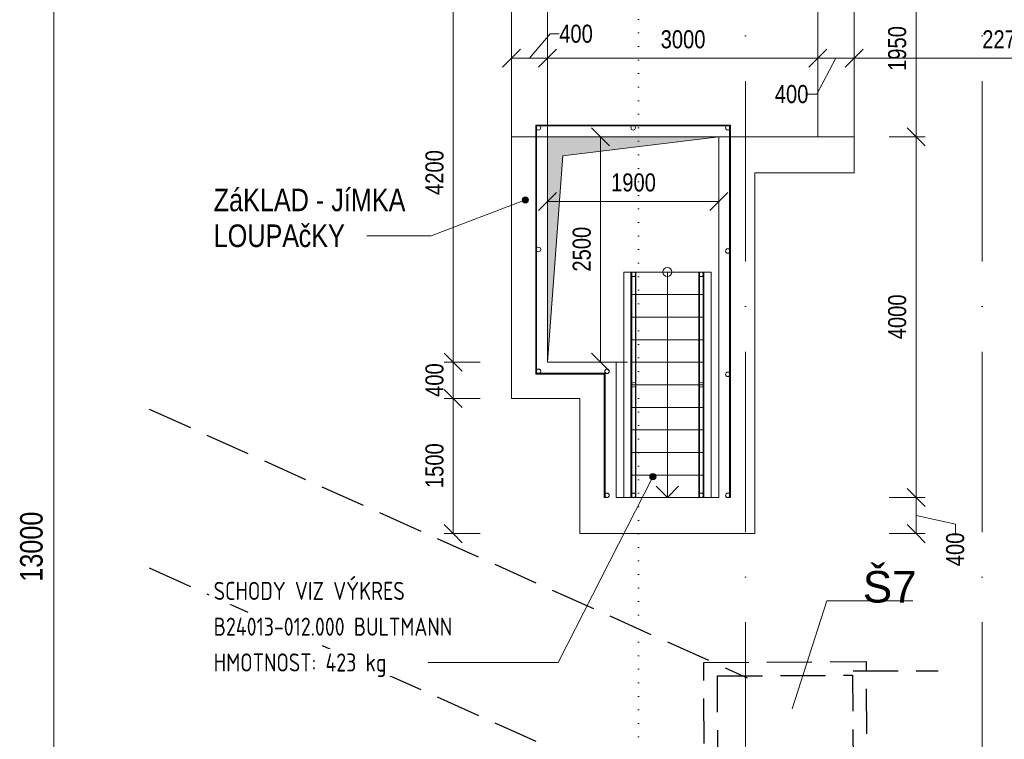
# Model space of a CAD drawing. Header units: millimetres. Extents: x 75701 to 402820, y 135 to 33652.
# Tile 4 of 52: x 76992 to 87913, y 12120 to 20098. Entities that reach past the tile are written whole.
import ezdxf

# ---------------------------------------------------------------- set-up
doc = ezdxf.new("R2010")
doc.units = ezdxf.units.MM
for name, pattern in [('A_CARA_15', [7.6, 5, -1.3, 0, -1.3]), ('IMPORT-A_CARA_07', [700, 500, -200]), ('IMPORT-KANVPOVO', [2000, 700, -650, 0, -650]), ('Tečkovaná 1_5mm', [150, 0, -150]), ('Čerch_ se dvěma tečkami 3mm', [600, 300, -100, 0, -100, 0, -100]), ('Čerchovaná 20mm', [3000, 2000, -500, 0, -500])]:
    doc.linetypes.add(name, pattern=pattern)
for name, color, linetype, lineweight in [('_KANAL TRASA 1', 10, 'IMPORT-KANVPOVO', 70), ('CA_KOTY', 3, 'Continuous', 9), ('CA_KOTY-100', 3, 'Continuous', 9), ('CA_OSY', 5, 'A_CARA_15', 9), ('CA_POHHRA18', 9, 'Continuous', 9), ('CA_POHHRA25', 7, 'Continuous', 13), ('CA_REZYZNACKY', 1, 'Continuous', 9), ('CA_TEXT25', 7, 'Continuous', 9), ('CA_ZAKLADY25', 7, 'Continuous', 13), ('HIDROIDEA_NAHON_ZAKLADY_dwg', 8, 'Continuous', 9), ('Šipky nahoru', 50, 'Continuous', 9)]:
    doc.layers.add(name, color=color, linetype=linetype, lineweight=lineweight)
doc.styles.add('Arial', font='arial.ttf', dxfattribs={"height": 350})
doc.styles.add('Arial_2', font='arial.ttf', dxfattribs={"width": 0.8, "height": 200})
doc.styles.add('Arial_3', font='arial.ttf', dxfattribs={"width": 0.8, "height": 250})
doc.styles.add('ISOCPEUR_1', font='isocpeur.ttf', dxfattribs={"width": 0.8, "height": 200})
doc.dimstyles.new('HP_Přímá_-_2_5_mm_Ariel', dxfattribs={"dimscale": 304.8, "dimtxt": 255.06485, "dimasz": 0.656168, "dimexe": 0.328084, "dimexo": 0.0625, "dimgap": 0.164042, "dimtad": 1, "dimdec": 0, "dimzin": 0, "dimdsep": 46, "dimtxsty": 'Arial_3', "dimblk1": 'OBLIQUE', "dimblk2": 'OBLIQUE', "dimsah": 1, "dimcen": 0.09, "dimazin": 0, "dimtfac": 1, "dimtdec": 4, "dimtix": 1, "dimtmove": 0, "dimatfit": 3, "dimfxl": 2.296588, "dimfxlon": 1, "dimtvp": 1, "dimtfill": 1, "dimtolj": 1, "dimtzin": 0, "dimarcsym": 2})
doc.dimstyles.new('HP_Přímá_-_2_mm_Ariel_1-100', dxfattribs={"dimscale": 304.8, "dimtxt": 204.05188, "dimasz": 0.656168, "dimexe": 0.328084, "dimexo": 0.0625, "dimgap": 0.164042, "dimtad": 1, "dimdec": 0, "dimzin": 0, "dimdsep": 46, "dimtxsty": 'Arial_2', "dimblk1": 'OBLIQUE', "dimblk2": 'OBLIQUE', "dimsah": 1, "dimcen": 0.09, "dimazin": 0, "dimtfac": 1, "dimtdec": 4, "dimtix": 1, "dimtmove": 0, "dimatfit": 3, "dimfxl": 0.984252, "dimfxlon": 1, "dimtvp": 1, "dimtolj": 1, "dimtzin": 0, "dimarcsym": 2})
doc.dimstyles.new('HP_Přímá_-_2_mm_Ariel_1-100_1', dxfattribs={"dimscale": 304.8, "dimtxt": 204.05188, "dimasz": 0.656168, "dimexe": 0.328084, "dimexo": 0.0625, "dimgap": 0.164042, "dimtad": 1, "dimdec": 0, "dimzin": 0, "dimdsep": 46, "dimtxsty": 'Arial_2', "dimblk1": 'OBLIQUE', "dimblk2": 'OBLIQUE', "dimsah": 1, "dimcen": 0.09, "dimazin": 0, "dimtfac": 1, "dimtdec": 4, "dimtix": 1, "dimtmove": 1, "dimatfit": 3, "dimfxl": 0.984252, "dimfxlon": 1, "dimtvp": 1, "dimtolj": 1, "dimtzin": 0, "dimarcsym": 2})

# ---------------------------------------------------------------- blocks, each defined once
blk = doc.blocks.new('Zábradlí - 50mm-847132-525_600')
at = {"layer": 'CA_POHHRA25', "lineweight": 9}
for start, end in [(360, 180), (0, 180), (180, 360), (180, 360)]:
    blk.add_arc((0, 0), 25, start, end, dxfattribs=at)
blk = doc.blocks.new('Zábradlí - Zábradlí-2682007-525_600')
at = {"layer": 'CA_POHHRA25', "lineweight": 9}
for p, q in [((64500, 17300), (64510, 17300)), ((64500, 17300), (64500, 14800)), ((64505, 17300), (64555, 17300)), ((64505, 17300), (64505, 14800)), ((64510, 17300), (64510, 14800)), ((64510, 17300), (64550, 17300)), ((64510, 17300), (64510, 14800)), ((64550, 17300), (64550, 14800)), ((64555, 17300), (64555, 14800)), ((64510, 14800), (64500, 14800)), ((64555, 14800), (64505, 14800)), ((64550, 14800), (64510, 14800))]:
    blk.add_line(p, q, dxfattribs=at)
for p in [(64530, 17275), (64530, 16050), (64530, 14825)]:
    blk.add_blockref('Zábradlí - 50mm-847132-525_600', p)
blk = doc.blocks.new('Zábradlí - Zábradlí-2682011-525_600')
at = {"layer": 'CA_POHHRA25', "lineweight": 9}
for p, q in [((65255, 17300), (65305, 17300)), ((65255, 17300), (65255, 14800)), ((65260, 17300), (65300, 17300)), ((65260, 17300), (65260, 14800)), ((65300, 17300), (65310, 17300)), ((65300, 17300), (65300, 14800)), ((65300, 17300), (65300, 14800)), ((65305, 17300), (65305, 14800)), ((65310, 17300), (65310, 14800)), ((65305, 14800), (65255, 14800)), ((65300, 14800), (65260, 14800)), ((65310, 14800), (65300, 14800))]:
    blk.add_line(p, q, dxfattribs=at)
at = {"extrusion": (0, 0, -1), "zscale": -1}
for p in [(-65280, 17275), (-65280, 16050), (-65280, 14825)]:
    blk.add_blockref('Zábradlí - 50mm-847132-525_600', p, dxfattribs=at)
blk = doc.blocks.new('Zábradlí - Zábradlí-2684925-525_600')
at = {"layer": 'CA_POHHRA25', "lineweight": 9}
for p, q in [((65605, 18930), (63445, 18930)), ((63445, 18930), (63455, 18920)), ((63455, 18920), (63445, 18930)), ((63445, 18930), (65605, 18930)), ((63445, 18930), (63445, 16170)), ((63445, 16170), (63445, 18930)), ((63455, 18920), (65595, 18920)), ((63455, 18920), (65595, 18920)), ((63455, 16180), (63455, 18920)), ((63455, 16180), (63455, 18920)), ((65605, 18930), (65595, 18920)), ((65595, 18920), (65605, 18930)), ((65595, 18920), (65595, 14800)), ((65595, 18920), (65595, 14800)), ((65605, 14800), (65605, 18930)), ((65605, 18930), (65605, 14800)), ((63445, 16170), (63455, 16180)), ((63455, 16180), (63445, 16170)), ((63445, 16170), (64205, 16170)), ((64205, 16170), (63445, 16170)), ((64215, 16180), (63455, 16180)), ((64215, 16180), (63455, 16180)), ((64205, 16170), (64215, 16180)), ((64215, 16180), (64205, 16170)), ((64205, 16170), (64205, 14800)), ((64205, 14800), (64205, 16170)), ((64215, 14800), (64215, 16180)), ((64215, 14800), (64215, 16180)), ((64205, 14800), (64215, 14800)), ((64215, 14800), (64205, 14800)), ((65605, 14800), (65595, 14800)), ((65595, 14800), (65605, 14800))]:
    blk.add_line(p, q, dxfattribs=at)
for p, rotation in [((63475, 18900), 269.9999999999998), ((64525, 18900), 269.9999999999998), ((65575, 18900), 180), ((65575, 18900), 269.9999999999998), ((65575, 17533), 180), ((63475, 16200), 89.99999999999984), ((64235, 16200), 89.99999999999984), ((65575, 16167), 180), ((65575, 14825), 180)]:
    blk.add_blockref('Zábradlí - 50mm-847132-525_600', p, dxfattribs=dict(rotation=rotation))
for p in [(63475, 18900), (63475, 17550), (63475, 16200), (64235, 16200), (64235, 14825)]:
    blk.add_blockref('Zábradlí - 50mm-847132-525_600', p)
blk = doc.blocks.new('HIDROIDEA_NAHON_ZAKLADY_dwg-V14-525_600')
at = {"color": 50, "lineweight": 9, "flags": 128}
blk.add_lwpolyline([(65264, 4601), (65646, 5799), (65846, 5799), (66600, 5799)], dxfattribs=at)
at = {"layer": '_KANAL TRASA 1', "color": 250, "linetype": 'IMPORT-A_CARA_07', "lineweight": 25}
for p, q in [((58132, 7923), (64765, 4946)), ((58132, 6163), (64111, 3485)), ((65938, 5023), (66882, 5023)), ((65937, 3423), (66882, 3423))]:
    blk.add_line(p, q, dxfattribs=at)
at = {"layer": '_KANAL TRASA 1', "color": 250, "linetype": 'IMPORT-A_CARA_07', "lineweight": 25, "flags": 128}
for points in [[(64283, 5115), (66083, 5124), (66092, 3324), (64292, 3315)], [(64434, 4965), (65934, 4973), (65941, 3473), (64441, 3465)]]:
    blk.add_lwpolyline(points, close=True, dxfattribs=at)
at = {"lineweight": 9, "insert": (66046, 6129), "char_height": 350, "width": 715.58, "attachment_point": 1, "line_spacing_factor": 0.941778, "style": 'Arial'}
blk.add_mtext('Š7', dxfattribs=at)
blk = doc.blocks.new('DIMBLOCK20-525_600')
at = {"layer": 'CA_KOTY-100'}
for p, q in [((77371, 20750), (77271, 20850)), ((77371, 20750), (77271, 20750)), ((77371, 20750), (77371, 7750)), ((77371, 20750), (77471, 20650)), ((77371, 20750), (78071, 20750)), ((77371, 7750), (77271, 7850)), ((77371, 7750), (77271, 7750)), ((77371, 7750), (77471, 7650)), ((77371, 7750), (78071, 7750))]:
    blk.add_line(p, q, dxfattribs=at)
at = {"layer": 'CA_KOTY-100', "color": 0, "insert": (76996, 13867), "char_height": 250, "width": 918.23, "attachment_point": 1, "rotation": 90, "line_spacing_factor": 0.941778, "style": 'Arial_3', "bg_fill": 3, "box_fill_scale": 1.25, "bg_fill_color": 256, "bg_fill_true_color": 13158600, "bg_fill_transparency": 0}
blk.add_mtext('13000', dxfattribs=at)
blk = doc.blocks.new('_Oblique')
at = {"color": 0, "linetype": 'ByBlock', "lineweight": -2}
blk.add_line((-0.5, -0.5), (0.5, 0.5), dxfattribs=at)
blk = doc.blocks.new('DIMBLOCK49-525_600')
at = {"layer": 'CA_KOTY-100'}
for p, q in [((82846, 19671), (82846, 19971)), ((85846, 19671), (85846, 19971)), ((82846, 19671), (82946, 19771)), ((85846, 19671), (85946, 19771)), ((82846, 19671), (82746, 19571)), ((82846, 19671), (85846, 19671)), ((82846, 19671), (82846, 19571)), ((85846, 19671), (85746, 19571)), ((85846, 19671), (85846, 19571))]:
    blk.add_line(p, q, dxfattribs=at)
at = {"layer": 'CA_KOTY-100', "color": 0, "insert": (84101, 19981), "char_height": 200, "width": 587.67, "attachment_point": 1, "line_spacing_factor": 0.941778, "style": 'Arial_2'}
blk.add_mtext('3000', dxfattribs=at)
blk = doc.blocks.new('DIMBLOCK50-525_600')
at = {"layer": 'CA_KOTY-100'}
for p, q in [((85846, 19671), (85846, 19971)), ((86246, 19671), (86246, 19971)), ((85846, 19671), (85946, 19771)), ((86246, 19671), (86346, 19771)), ((85846, 19671), (85746, 19571)), ((85835, 19271), (86046, 19671)), ((85846, 19671), (86246, 19671)), ((85846, 19671), (85846, 19571)), ((86246, 19671), (86146, 19571)), ((86246, 19671), (86246, 19571)), ((85735, 19271), (85835, 19271))]:
    blk.add_line(p, q, dxfattribs=at)
at = {"layer": 'CA_KOTY-100', "color": 0, "insert": (85367, 19374), "char_height": 200, "width": 440.75, "attachment_point": 1, "line_spacing_factor": 0.941778, "style": 'Arial_2'}
blk.add_mtext('400', dxfattribs=at)
blk = doc.blocks.new('DIMBLOCK51-525_600')
at = {"layer": 'CA_KOTY-100'}
for p, q in [((86246, 19671), (86246, 19971)), ((89770, 19671), (89770, 19971)), ((86246, 19671), (86346, 19771)), ((89770, 19671), (89870, 19771)), ((86246, 19671), (86146, 19571)), ((86246, 19671), (89770, 19671)), ((86246, 19671), (86246, 19571)), ((89770, 19671), (89670, 19571)), ((89770, 19671), (89770, 19571))]:
    blk.add_line(p, q, dxfattribs=at)
at = {"layer": 'CA_KOTY-100', "color": 0, "insert": (87668, 19981), "char_height": 200, "width": 734.59, "attachment_point": 1, "line_spacing_factor": 0.941778, "style": 'Arial_2'}
blk.add_mtext('22795', dxfattribs=at)
blk = doc.blocks.new('DIMBLOCK52-525_600')
at = {"layer": 'CA_KOTY-100'}
for p, q in [((82446, 19671), (82446, 19971)), ((82876, 19940), (82646, 19671)), ((82846, 19671), (82846, 19971)), ((82976, 19940), (82876, 19940)), ((82446, 19671), (82546, 19771)), ((82846, 19671), (82946, 19771)), ((82446, 19671), (82346, 19571)), ((82446, 19671), (82846, 19671)), ((82446, 19671), (82446, 19571)), ((82846, 19671), (82746, 19571)), ((82846, 19671), (82846, 19571))]:
    blk.add_line(p, q, dxfattribs=at)
at = {"layer": 'CA_KOTY-100', "color": 0, "insert": (82976, 20043), "char_height": 200, "width": 440.75, "attachment_point": 1, "line_spacing_factor": 0.941778, "style": 'Arial_2'}
blk.add_mtext('400', dxfattribs=at)
blk = doc.blocks.new('DIMBLOCK54-525_600')
at = {"layer": 'CA_KOTY-100'}
for p, q in [((86934, 20750), (86834, 20850)), ((86934, 20750), (86834, 20750)), ((86934, 20750), (86934, 18800)), ((86934, 20750), (87034, 20650)), ((86934, 20750), (87234, 20750)), ((86934, 18800), (86834, 18900)), ((86934, 18800), (86634, 18800)), ((86934, 18800), (87034, 18700)), ((86934, 18800), (87034, 18800))]:
    blk.add_line(p, q, dxfattribs=at)
at = {"layer": 'CA_KOTY-100', "color": 0, "insert": (86624, 19530), "char_height": 200, "width": 587.67, "attachment_point": 1, "rotation": 90, "line_spacing_factor": 0.941778, "style": 'Arial_2'}
blk.add_mtext('1950', dxfattribs=at)
blk = doc.blocks.new('DIMBLOCK55-525_600')
at = {"layer": 'CA_KOTY-100'}
for p, q in [((86934, 18800), (86834, 18900)), ((86934, 18800), (86634, 18800)), ((86934, 14800), (86934, 18800)), ((86934, 18800), (87034, 18700)), ((86934, 18800), (87034, 18800)), ((86934, 14800), (86834, 14900)), ((86934, 14800), (86634, 14800)), ((86934, 14800), (87034, 14700)), ((86934, 14800), (87034, 14800))]:
    blk.add_line(p, q, dxfattribs=at)
at = {"layer": 'CA_KOTY-100', "color": 0, "insert": (86624, 16555), "char_height": 200, "width": 587.67, "attachment_point": 1, "rotation": 90, "line_spacing_factor": 0.941778, "style": 'Arial_2'}
blk.add_mtext('4000', dxfattribs=at)
blk = doc.blocks.new('DIMBLOCK56-525_600')
at = {"layer": 'CA_KOTY-100'}
for p, q in [((86934, 14800), (86834, 14900)), ((86934, 14800), (86634, 14800)), ((86934, 14800), (86934, 14400)), ((86934, 14800), (87034, 14700)), ((86934, 14800), (87034, 14800)), ((87370, 14506), (86934, 14600)), ((86934, 14400), (86834, 14500)), ((87370, 14406), (87370, 14506)), ((86934, 14400), (86634, 14400)), ((86934, 14400), (87034, 14300)), ((86934, 14400), (87034, 14400))]:
    blk.add_line(p, q, dxfattribs=at)
at = {"layer": 'CA_KOTY-100', "color": 0, "insert": (87267, 14039), "char_height": 200, "width": 440.75, "attachment_point": 1, "rotation": 90, "line_spacing_factor": 0.941778, "style": 'Arial_2'}
blk.add_mtext('400', dxfattribs=at)
blk = doc.blocks.new('DIMBLOCK66-525_600')
at = {"layer": 'CA_KOTY-100'}
for p, q in [((83435, 18800), (83335, 18900)), ((83435, 18800), (83335, 18800)), ((83435, 18800), (83435, 16300)), ((83435, 18800), (83535, 18700)), ((83435, 18800), (83735, 18800)), ((83435, 16300), (83335, 16400)), ((83435, 16300), (83335, 16300)), ((83435, 16300), (83535, 16200)), ((83435, 16300), (83735, 16300))]:
    blk.add_line(p, q, dxfattribs=at)
at = {"layer": 'CA_KOTY-100', "color": 0, "insert": (83125, 17305), "char_height": 200, "width": 587.67, "attachment_point": 1, "rotation": 90, "line_spacing_factor": 0.941778, "style": 'Arial_2'}
blk.add_mtext('2500', dxfattribs=at)
blk = doc.blocks.new('DIMBLOCK67-525_600')
at = {"layer": 'CA_KOTY-100'}
for p, q in [((82846, 18084), (82846, 18384)), ((84746, 18084), (84746, 18384)), ((82846, 18084), (82946, 18184)), ((84746, 18084), (84846, 18184)), ((82846, 18084), (82746, 17984)), ((82846, 18084), (84746, 18084)), ((82846, 18084), (82846, 17984)), ((84746, 18084), (84646, 17984)), ((84746, 18084), (84746, 17984))]:
    blk.add_line(p, q, dxfattribs=at)
at = {"layer": 'CA_KOTY-100', "color": 0, "insert": (83551, 18394), "char_height": 200, "width": 587.67, "attachment_point": 1, "line_spacing_factor": 0.941778, "style": 'Arial_2'}
blk.add_mtext('1900', dxfattribs=at)
blk = doc.blocks.new('DIMBLOCK68-525_600')
at = {"layer": 'CA_KOTY-100'}
for p, q in [((81801, 15900), (81701, 16000)), ((81801, 15900), (81701, 15900)), ((81801, 14400), (81801, 15900)), ((81801, 15900), (81901, 15800)), ((81801, 15900), (82101, 15900)), ((81801, 14400), (81701, 14500)), ((81801, 14400), (81701, 14400)), ((81801, 14400), (81901, 14300)), ((81801, 14400), (82101, 14400))]:
    blk.add_line(p, q, dxfattribs=at)
at = {"layer": 'CA_KOTY-100', "color": 0, "insert": (81492, 14905), "char_height": 200, "width": 587.67, "attachment_point": 1, "rotation": 90, "line_spacing_factor": 0.941778, "style": 'Arial_2'}
blk.add_mtext('1500', dxfattribs=at)
blk = doc.blocks.new('DIMBLOCK69-525_600')
at = {"layer": 'CA_KOTY-100'}
for p, q in [((81801, 16300), (81701, 16400)), ((81801, 16300), (81701, 16300)), ((81801, 15900), (81801, 16300)), ((81801, 16300), (81901, 16200)), ((81801, 16300), (82101, 16300)), ((81801, 15900), (81701, 16000)), ((81801, 15900), (81701, 15900)), ((81801, 15900), (81901, 15800)), ((81801, 15900), (82101, 15900))]:
    blk.add_line(p, q, dxfattribs=at)
at = {"layer": 'CA_KOTY-100', "color": 0, "insert": (81492, 15916), "char_height": 200, "width": 440.75, "attachment_point": 1, "rotation": 90, "line_spacing_factor": 0.941778, "style": 'Arial_2'}
blk.add_mtext('400', dxfattribs=at)
blk = doc.blocks.new('DIMBLOCK70-525_600')
at = {"layer": 'CA_KOTY-100'}
for p, q in [((81801, 20500), (81701, 20600)), ((81801, 20500), (81501, 20500)), ((81801, 16300), (81801, 20500)), ((81801, 20500), (81901, 20400)), ((81801, 20500), (81901, 20500)), ((81801, 16300), (81701, 16400)), ((81801, 16300), (81701, 16300)), ((81801, 16300), (81901, 16200)), ((81801, 16300), (82101, 16300))]:
    blk.add_line(p, q, dxfattribs=at)
at = {"layer": 'CA_KOTY-100', "color": 0, "insert": (81492, 18155), "char_height": 200, "width": 587.67, "attachment_point": 1, "rotation": 90, "line_spacing_factor": 0.941778, "style": 'Arial_2'}
blk.add_mtext('4200', dxfattribs=at)

msp = doc.modelspace()

# ---------------------------------------------------------------- hatches: boundary and pattern name
at = {"layer": 'CA_POHHRA18'}
msp.add_hatch(color=8, dxfattribs=at).paths.add_polyline_path([(82845.9, 16300), (83015.5, 18590.5), (84745.9, 18800), (82845.9, 18800)])
at = {"layer": 'CA_TEXT25'}
h = msp.add_hatch(color=256, dxfattribs=at)
edge = h.paths.add_edge_path()
edge.add_arc((82600.4, 18099.7), 35, 0, 360)
h = msp.add_hatch(color=256, dxfattribs=at)
edge = h.paths.add_edge_path()
edge.add_arc((84015, 15031.2), 35, 0, 360)

# ---------------------------------------------------------------- linework, layer by layer
at = {"layer": 'CA_OSY', "linetype": 'Čerchovaná 20mm'}
for p, q in [((85040.9, 2417), (85040.9, 30958.1)), ((87668.1, 2417), (87668.1, 30958.1))]:
    msp.add_line(p, q, dxfattribs=at)
at = {"layer": 'CA_POHHRA18'}
for p, q in [((82845.9, 18800), (82845.9, 16300)), ((84745.9, 18800), (82845.9, 18800)), ((83015.5, 18590.5), (84745.9, 18800)), ((82845.9, 16300), (83015.5, 18590.5))]:
    msp.add_line(p, q, dxfattribs=at)
at = {"layer": 'CA_POHHRA25'}
for p, q in [((85845.9, 18800), (85845.9, 24200)), ((82445.9, 24060), (82445.9, 15900)), ((82845.9, 21200), (82845.9, 18800)), ((82845.9, 18800), (82445.9, 18800)), ((84745.9, 14800), (84745.9, 18800)), ((84745.9, 18800), (86245.9, 18800)), ((86245.9, 18400), (86245.9, 18800)), ((85145.9, 14400), (85145.9, 18400)), ((85145.9, 18400), (86245.9, 18400)), ((82845.9, 16300), (83605.9, 16300)), ((83605.9, 16300), (83605.9, 14800)), ((82445.9, 15900), (83205.9, 15900)), ((83205.9, 15900), (83205.9, 14400)), ((83605.9, 14800), (84745.9, 14800)), ((83205.9, 14400), (85145.9, 14400))]:
    msp.add_line(p, q, dxfattribs=at)
at = {"layer": 'CA_POHHRA25', "lineweight": 9}
for p, q in [((83775.9, 17300), (83690.9, 17300)), ((83690.9, 17300), (83690.9, 14800)), ((83775.9, 17300), (83775.9, 17050)), ((84575.9, 17300), (83775.9, 17300)), ((84660.9, 17300), (84575.9, 17300)), ((84575.9, 17300), (84575.9, 17050)), ((84660.9, 17300), (84660.9, 14800)), ((83775.9, 17050), (83775.9, 16800)), ((84575.9, 17050), (83775.9, 17050)), ((84575.9, 17050), (84575.9, 16800)), ((83775.9, 16800), (83775.9, 16550)), ((84575.9, 16800), (83775.9, 16800)), ((84575.9, 16800), (84575.9, 16550)), ((83775.9, 16550), (83775.9, 16300)), ((84575.9, 16550), (83775.9, 16550)), ((84575.9, 16550), (84575.9, 16300)), ((83775.9, 16300), (83775.9, 16050)), ((84575.9, 16300), (83775.9, 16300)), ((84575.9, 16300), (84575.9, 16050)), ((83775.9, 16050), (83775.9, 15800)), ((84575.9, 16050), (83775.9, 16050)), ((84575.9, 16050), (84575.9, 15800)), ((83775.9, 15800), (83775.9, 15550)), ((84575.9, 15800), (83775.9, 15800)), ((84575.9, 15800), (84575.9, 15550)), ((83775.9, 15550), (83775.9, 15300)), ((84575.9, 15550), (83775.9, 15550)), ((84575.9, 15550), (84575.9, 15300)), ((83775.9, 15300), (83775.9, 15050)), ((84575.9, 15300), (83775.9, 15300)), ((84575.9, 15300), (84575.9, 15050)), ((83775.9, 15050), (83775.9, 14800)), ((84575.9, 15050), (83775.9, 15050)), ((84575.9, 15050), (84575.9, 14800)), ((83690.9, 14800), (83775.9, 14800)), ((84575.9, 14800), (83775.9, 14800)), ((84575.9, 14800), (84660.9, 14800))]:
    msp.add_line(p, q, dxfattribs=at)
at = {"layer": 'CA_POHHRA25', "linetype": 'Čerch_ se dvěma tečkami 3mm', "lineweight": 9}
for p, q in [((84575.9, 17300), (83775.9, 17300)), ((84575.9, 17050), (83775.9, 17050)), ((84575.9, 16800), (83775.9, 16800)), ((84575.9, 16550), (83775.9, 16550)), ((84575.9, 16300), (83775.9, 16300)), ((84575.9, 16050), (83775.9, 16050)), ((84575.9, 15800), (83775.9, 15800)), ((84575.9, 15550), (83775.9, 15550)), ((84575.9, 15300), (83775.9, 15300)), ((84575.9, 15050), (83775.9, 15050))]:
    msp.add_line(p, q, dxfattribs=at)
at = {"layer": 'CA_REZYZNACKY', "linetype": 'Tečkovaná 1_5mm'}
msp.add_line((83853.9, 27906.2), (83853.9, 10792.5), dxfattribs=at)
at = {"layer": 'CA_TEXT25', "color": 50}
for p, q in [((82600.4, 18099.7), (81555.2, 17702.8)), ((81555.2, 17702.8), (80757.1, 17702.8)), ((84015, 15031.2), (82962.7, 12971.7)), ((82962.7, 12971.7), (81164.5, 12971.7))]:
    msp.add_line(p, q, dxfattribs=at)
for centre in [(82600.4, 18099.7), (84015, 15031.2)]:
    msp.add_circle(centre, 35, dxfattribs=at)
at = {"layer": 'CA_ZAKLADY25'}
msp.add_line((86245.9, 25100), (86245.9, 18800), dxfattribs=at)
at = {"layer": 'Šipky nahoru'}
for p, q in [((84175.9, 17300), (84175.9, 17050)), ((84175.9, 17050), (84175.9, 16800)), ((84175.9, 16800), (84175.9, 16550)), ((84175.9, 16550), (84175.9, 16300)), ((84175.9, 16300), (84175.9, 16050)), ((84175.9, 16050), (84175.9, 15800)), ((84175.9, 15800), (84175.9, 15550)), ((84175.9, 15550), (84175.9, 15300)), ((84175.9, 15300), (84175.9, 15050)), ((84175.9, 15050), (84175.9, 14800)), ((84175.9, 14800), (84050.9, 14925)), ((84175.9, 14800), (84300.9, 14925))]:
    msp.add_line(p, q, dxfattribs=at)
msp.add_circle((84175.9, 17300), 50, dxfattribs=at)

# ---------------------------------------------------------------- block references
at = {"layer": 'CA_POHHRA25', "lineweight": 9}
for name in ['Zábradlí - Zábradlí-2684925-525_600', 'Zábradlí - Zábradlí-2682007-525_600', 'Zábradlí - Zábradlí-2682011-525_600']:
    msp.add_blockref(name, (19270.9, 0), dxfattribs=at)
at = {"layer": 'HIDROIDEA_NAHON_ZAKLADY_dwg', "color": 50}
msp.add_blockref('HIDROIDEA_NAHON_ZAKLADY_dwg-V14-525_600', (20296.8, 7857.2), dxfattribs=at)

# ---------------------------------------------------------------- texts
at = {"layer": 'CA_TEXT25', "insert": (79143.6, 17827.8), "char_height": 250, "width": 1141.603, "attachment_point": 1, "style": 'Arial_3', "bg_fill": 3, "box_fill_scale": 1.25, "bg_fill_color": 256, "bg_fill_true_color": 13158600, "bg_fill_transparency": 0}
msp.add_mtext('LOUPA', dxfattribs=at)

# ---------------------------------------------------------------- dimensions: what is measured, and where the dimension line sits
at = {"layer": 'CA_KOTY'}
for base, p1, p2, dimstyle, override, picture, middle in [((77370.8, 7749.9), (78070.8, 20749.9), (78070.8, 7749.9), 'HP_Přímá_-_2_5_mm_Ariel', {"dimpost": '<>', "dimfxl": 13000}, 'DIMBLOCK20-525_600', (77193.1, 14249.9)), ((86933.9, 18800), (87233.9, 20749.9), (86633.9, 18800), 'HP_Přímá_-_2_mm_Ariel_1-100', {"dimpost": '<>', "dimfxl": 2040.097358}, 'DIMBLOCK54-525_600', (86781.8, 19774.9)), ((83434.8, 16300), (83734.8, 18800), (83734.8, 16300), 'HP_Přímá_-_2_mm_Ariel_1-100', {"dimpost": '<>', "dimfxl": 2499.999924}, 'DIMBLOCK66-525_600', (83282.6, 17550)), ((86933.9, 18800), (86633.9, 14800), (86633.9, 18800), 'HP_Přímá_-_2_mm_Ariel_1-100', {"dimpost": '<>', "dimfxl": 3999.999924}, 'DIMBLOCK55-525_600', (86781.8, 16800)), ((81801.3, 16300), (82101.3, 15900), (82101.3, 16300), 'HP_Přímá_-_2_mm_Ariel_1-100', {"dimpost": '<>', "dimfxl": 400}, 'DIMBLOCK69-525_600', (81649.2, 16100)), ((81801.3, 15900), (82101.3, 14400), (82101.3, 15900), 'HP_Přímá_-_2_mm_Ariel_1-100', {"dimpost": '<>', "dimfxl": 1500}, 'DIMBLOCK68-525_600', (81649.2, 15150))]:
    dim = msp.add_linear_dim(base=base, p1=p1, p2=p2, angle=90, dimstyle=dimstyle, override=override, dxfattribs=at)
    dim.commit()
    dim.dimension.update_dxf_attribs({"geometry": picture, "text_midpoint": middle})
for base, p1, p2, picture, middle in [((82845.9, 19670.9), (82445.9, 19970.9), (82845.9, 19970.9), 'DIMBLOCK52-525_600', (83196.2, 19909.5)), ((86245.9, 19670.9), (85845.9, 19970.9), (86245.9, 19970.9), 'DIMBLOCK50-525_600', (85587.6, 19240.6))]:
    dim = msp.add_linear_dim(base=base, p1=p1, p2=p2, dimstyle='HP_Přímá_-_2_mm_Ariel_1-100_1', override={"dimpost": '<>', "dimfxl": 400}, dxfattribs=at)
    dim.commit()
    dim.dimension.update_dxf_attribs({"geometry": picture, "text_midpoint": middle, "dimtype": 160})
for base, p1, p2, override, picture, middle in [((85845.9, 19670.9), (82845.9, 19970.9), (85845.9, 19970.9), {"dimpost": '<>', "dimfxl": 3000}, 'DIMBLOCK49-525_600', (84345.9, 19823.1)), ((89770, 19670.9), (86245.9, 19970.9), (89770, 19970.9), {"dimpost": '<>', "dimfxl": 3524.144604}, 'DIMBLOCK51-525_600', (88008, 19823.1)), ((84745.9, 18084.2), (82845.9, 18384.2), (84745.9, 18384.2), {"dimpost": '<>', "dimfxl": 1900}, 'DIMBLOCK67-525_600', (83795.9, 18236.3))]:
    dim = msp.add_linear_dim(base=base, p1=p1, p2=p2, dimstyle='HP_Přímá_-_2_mm_Ariel_1-100', override=override, dxfattribs=at)
    dim.commit()
    dim.dimension.update_dxf_attribs({"geometry": picture, "text_midpoint": middle})
dim = msp.add_linear_dim(base=(86933.9, 14400), p1=(86633.9, 14800), p2=(86633.9, 14400), angle=90, dimstyle='HP_Přímá_-_2_mm_Ariel_1-100_1', override={"dimpost": '<>', "dimfxl": 400}, dxfattribs=at)
dim.commit()
dim.dimension.update_dxf_attribs({"geometry": 'DIMBLOCK56-525_600', "text_midpoint": (87400.7, 14259.2), "dimtype": 160, "text_rotation": 90})

# ---------------------------------------------------------------- next in the draw order: texts
at = {"layer": 'CA_TEXT25', "attachment_point": 1, "bg_fill": 3, "box_fill_scale": 1.25, "bg_fill_color": 256, "bg_fill_true_color": 13158600, "bg_fill_transparency": 0}
for s, insert, char_height, width, style in [('ZáKLAD - JíMKA ', (79143.6, 18224.7), 250, 2706.497, 'Arial_3'), ('čKY', (80085.6, 17827.8), 250, 692.658, 'Arial_3'), ('SCHODY VIZ VÝKRES ', (79143.6, 13865.5), 200, 2706.497, 'ISOCPEUR_1'), ('B24013-012.000 BULTMANN', (79143.6, 13468.6), 200, 3264.472, 'ISOCPEUR_1')]:
    msp.add_mtext(s, dxfattribs=dict(at, insert=insert, char_height=char_height, width=width, style=style))

# ---------------------------------------------------------------- next in the draw order: texts
at = {"layer": 'CA_TEXT25', "insert": (79143.6, 13071.7), "char_height": 200, "width": 2328.101, "attachment_point": 1, "style": 'ISOCPEUR_1', "bg_fill": 3, "box_fill_scale": 1.25, "bg_fill_color": 256, "bg_fill_true_color": 13158600, "bg_fill_transparency": 0}
msp.add_mtext('HMOTNOST: 423 kg', dxfattribs=at)

# ---------------------------------------------------------------- next in the draw order: dimensions: what is measured, and where the dimension line sits
at = {"layer": 'CA_KOTY'}
dim = msp.add_linear_dim(base=(81801.3, 20500), p1=(82101.3, 16300), p2=(81501.3, 20500), angle=90, dimstyle='HP_Přímá_-_2_mm_Ariel_1-100', override={"dimpost": '<>', "dimfxl": 4242.640385}, dxfattribs=at)
dim.commit()
dim.dimension.update_dxf_attribs({"geometry": 'DIMBLOCK70-525_600', "text_midpoint": (81649.2, 18400)})

doc.saveas('drawing.dxf')
